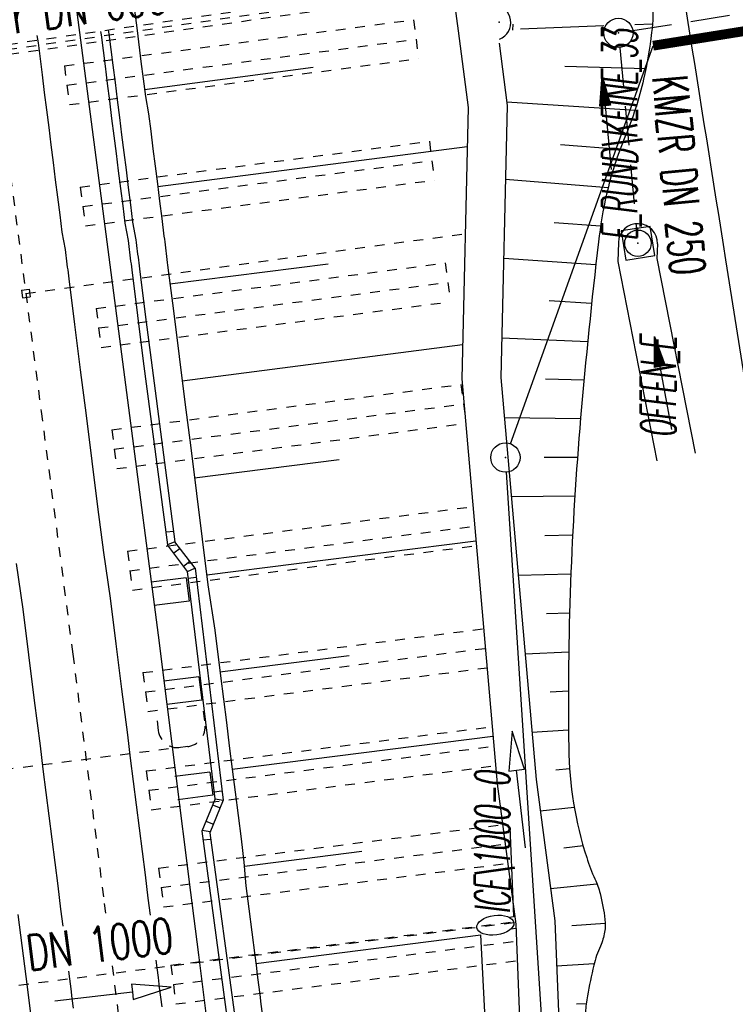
# Model space of a CAD drawing. Extents: x 447693 to 448165, y 439527 to 440695.
# Tile 58 of 88: x 447876 to 447913, y 440112 to 440163. Entities that reach past the tile are written whole.
import ezdxf
from ezdxf.enums import TextEntityAlignment as Align

# ---------------------------------------------------------------- set-up
doc = ezdxf.new("R2010")
doc.units = 0
doc.header["$LTSCALE"] = 2
doc.header["$MEASUREMENT"] = 0
for name, pattern in [('ACAD_ISO03W100', [0.5, 0.25, -0.25]), ('ACAD_ISO05W100', [0.5, 0.25, -0.25]), ('ACAD_ISO10W100W', [0.5, 0.25, -0.25]), ('AUSGEZOGEN', [0]), ('GESTRICH-X2', [1.5, 1, -0.5]), ('PUNKTX2', [0.5, 0.25, -0.25]), ('STRICHLINIEX2', [0.5, 0.25, -0.25])]:
    doc.linetypes.add(name, pattern=pattern)
doc.layers.get('0').update_dxf_attribs({"linetype": 'AUSGEZOGEN'})
for name, color, linetype in [('209-GRENZL-BAB', 7, 'AUSGEZOGEN'), ('209-GRENZP-BAB', 7, 'AUSGEZOGEN'), ('ANMERKUNG', 7, 'CONTINUOUS'), ('BOESCHG', 250, 'AUSGEZOGEN'), ('DB-Bahnachse', 7, 'CONTINUOUS'), ('DB-Durchlässe', 15, 'CONTINUOUS'), ('DB-Gleisachse', 7, 'CONTINUOUS'), ('DB-GRABEN', 15, 'AUSGEZOGEN'), ('DB-HZV-Stützscheiben', 15, 'CONTINUOUS'), ('DB-Ingenieurbauwerke', 15, 'CONTINUOUS'), ('DB-Kabelanlagen', 15, 'CONTINUOUS'), ('DB-Umverlegung_Wasserleitung', 15, 'CONTINUOUS'), ('DURCHL', 200, 'GESTRICH-X2'), ('FBRTOP', 250, 'AUSGEZOGEN'), ('KANAL', 7, 'GESTRICH-X2'), ('MULDE', 250, 'AUSGEZOGEN'), ('PFEIL', 7, 'CONTINUOUS'), ('PFEILTOP', 200, 'AUSGEZOGEN'), ('SCHSYMBOL', 200, 'AUSGEZOGEN'), ('TEXTO', 4, 'CONTINUOUS')]:
    doc.layers.add(name, color=color, linetype=linetype)
doc.styles.add('ROMANS', font='romans.shx', dxfattribs={"width": 0.8})

# ---------------------------------------------------------------- blocks, each defined once
blk = doc.blocks.new('GST')
at = {"color": 0}
blk.add_circle((0, 0), 0.75, dxfattribs=at)
blk.add_point((0, 0), dxfattribs=at)
blk = doc.blocks.new('10')
blk.add_blockref('GST', (0, 0))
blk = doc.blocks.new('20')
blk.add_lwpolyline([(-0.754, -0.751), (0.754, -0.751), (0.754, 0.75), (-0.754, 0.75)], close=True)
blk.add_circle((0, 0), 0.676)
blk.add_point((0, 0))
blk = doc.blocks.new('42')
at = {"color": 0}
blk.add_arc((-0.025, -0.311), 0.91, 12.5363, 167.4637, dxfattribs=at)
blk.add_point((0, 0), dxfattribs=at)
blk = doc.blocks.new('PFEIL2')
at = {"color": 0}
for p, q in [((0.88, 0.002), (-2.401, -0.012)), ((0.881, -0.271), (0.879, 0.276)), ((0.879, 0.276), (2.429, 0.009)), ((0.911, 0.27), (0.879, 0.265)), ((0.965, 0.261), (0.879, 0.246)), ((1.019, 0.252), (0.879, 0.228)), ((1.073, 0.242), (0.879, 0.209)), ((1.127, 0.233), (0.879, 0.191)), ((1.181, 0.224), (0.879, 0.172)), ((1.235, 0.214), (0.879, 0.154)), ((1.289, 0.205), (0.879, 0.135)), ((1.343, 0.196), (0.879, 0.117)), ((1.397, 0.187), (0.879, 0.098)), ((1.451, 0.177), (0.879, 0.08)), ((1.505, 0.168), (0.879, 0.061)), ((1.559, 0.159), (0.88, 0.043)), ((1.613, 0.149), (0.88, 0.024)), ((1.668, 0.14), (0.88, 0.006)), ((1.722, 0.131), (0.88, -0.013)), ((1.776, 0.121), (0.88, -0.031)), ((1.83, 0.112), (0.88, -0.05)), ((1.884, 0.103), (0.88, -0.068)), ((1.938, 0.094), (0.88, -0.087)), ((1.992, 0.084), (0.88, -0.105)), ((2.046, 0.075), (0.88, -0.124)), ((2.1, 0.066), (0.88, -0.142)), ((2.154, 0.056), (0.88, -0.161)), ((2.208, 0.047), (0.88, -0.179)), ((2.262, 0.038), (0.881, -0.198)), ((2.316, 0.029), (0.881, -0.216)), ((2.37, 0.019), (0.881, -0.235)), ((2.424, 0.01), (0.881, -0.253)), ((2.429, 0.009), (0.881, -0.271))]:
    blk.add_line(p, q, dxfattribs=at)

msp = doc.modelspace()

# ---------------------------------------------------------------- linework, layer by layer
at = {"layer": '209-GRENZL-BAB', "const_width": 0.5, "flags": 128}
msp.add_lwpolyline([(447945.708, 440167.11), (447908.88, 440161.23)], dxfattribs=at)
at = {"layer": '209-GRENZL-BAB', "flags": 128}
for points in [[(447901.583, 440140.896), (447908.88, 440161.23)], [(447901.378, 440139.442), (447903.242, 440110.399)]]:
    msp.add_lwpolyline(points, dxfattribs=at)
at = {"layer": 'BOESCHG'}
for p, q in [((447907.942, 440162.315), (447908.849, 440162.349)), ((447902.095, 440162.094), (447906.357, 440162.255)), ((447904.373, 440160.18), (447908.516, 440160.071)), ((447901.397, 440158.371), (447907.957, 440157.943)), ((447904.141, 440156.188), (447907.195, 440155.944)), ((447901.336, 440154.404), (447906.586, 440153.987)), ((447903.829, 440152.2), (447906.197, 440152.024)), ((447901.244, 440150.376), (447905.955, 440150.047)), ((447903.561, 440148.209), (447905.74, 440148.082)), ((447901.151, 440146.307), (447905.54, 440146.125)), ((447903.381, 440144.213), (447905.35, 440144.151)), ((447901.282, 440142.241), (447905.174, 440142.189)), ((447903.314, 440140.214), (447905.015, 440140.205)), ((447901.635, 440138.199), (447904.88, 440138.227)), ((447903.342, 440136.214), (447904.767, 440136.234)), ((447901.985, 440134.181), (447904.678, 440134.245)), ((447903.437, 440132.215), (447904.613, 440132.256)), ((447902.336, 440130.167), (447904.571, 440130.261)), ((447903.613, 440128.219), (447904.552, 440128.275)), ((447902.686, 440126.15), (447904.557, 440126.28)), ((447903.909, 440124.23), (447904.612, 440124.296)), ((447903.109, 440122.133), (447904.852, 440122.32)), ((447904.325, 440120.252), (447905.302, 440120.359)), ((447903.634, 440118.171), (447906.011, 440118.413)), ((447904.72, 440116.272), (447906.434, 440116.407)), ((447903.945, 440114.218), (447905.872, 440114.342)), ((447904.965, 440112.28), (447905.465, 440112.301))]:
    msp.add_line(p, q, dxfattribs=at)
at = {"layer": 'BOESCHG', "flags": 128}
msp.add_lwpolyline([(447895.465, 440189.581, 0.000517), (447898.024, 440185.177, 0.000781), (447899.725, 440182.268, 0.000028), (447901.989, 440178.41, 0.000398), (447902.147, 440178.141, 0.026165), (447903.242, 440176.486, -0.018483), (447904.828, 440174.168, -0.023526), (447905.53, 440172.93, -0.009351), (447907.088, 440169.707, -0.037184), (447908.461, 440166.029, -0.05925), (447908.865, 440163.593, -0.040161), (447908.807, 440161.903, -0.028065), (447908.397, 440159.521, -0.042864), (447907.441, 440156.56, 0.043602), (447906.505, 440153.647, 0.027016), (447906.087, 440151.21, 0.007385), (447905.177, 440142.218, 0.024977), (447904.567, 440125.369, 0.07433), (447905.486, 440119.751, 0.029067), (447905.908, 440118.658, -0.043589), (447906.169, 440117.92, -0.033425), (447906.42, 440116.584, -0.071173), (447906.405, 440115.944, -0.065432), (447906.186, 440115.227, 0.047316), (447905.849, 440114.249, 0.015716), (447905.521, 440112.682, 0.029954), (447905.425, 440111.847, 0.031833), (447905.442, 440109.841, 0.013162), (447905.92, 440105.017, 0.000352), (447906.565, 440099.914, -0.000132), (447908.284, 440086.357, -0.000396), (447908.68, 440083.206, -0.00016), (447909.653, 440075.399)], format="xyb", dxfattribs=at)
at = {"layer": 'DB-Bahnachse', "linetype": 'ACAD_ISO10W100W'}
for p, q in [((447876.033, 440154.543), (447877.599, 440142.545)), ((447877.599, 440142.545), (447879.215, 440130.149)), ((447879.215, 440130.149), (447880.825, 440117.401)), ((447880.825, 440117.401), (447880.944, 440116.459)), ((447881.227, 440114.223), (447882.498, 440104.156))]:
    msp.add_line(p, q, dxfattribs=at)
at = {"layer": 'DB-Durchlässe', "linetype": 'STRICHLINIEX2'}
msp.add_line((447901.764, 440116.417), (447869.682, 440112.365), dxfattribs=at)
at = {"layer": 'DB-Durchlässe', "linetype": 'Continuous'}
for p, q in [((447882.214, 440113.291), (447882.261, 440112.893)), ((447884.247, 440113.128), (447882.214, 440113.291)), ((447882.308, 440112.496), (447884.247, 440113.128)), ((447878.289, 440112.425), (447882.261, 440112.893)), ((447882.261, 440112.893), (447882.308, 440112.496))]:
    msp.add_line(p, q, dxfattribs=at)
msp.add_ellipse((447900.817, 440116.297), major_axis=(0.946, 0.128), ratio=0.523955, dxfattribs=at)
at = {"layer": 'DB-Gleisachse', "linetype": 'Continuous'}
for p, q in [((447877.378, 440161.757), (447877.438, 440161.373)), ((447877.438, 440161.373), (447877.645, 440159.736)), ((447877.645, 440159.736), (447877.758, 440158.843)), ((447877.758, 440158.843), (447877.871, 440157.95)), ((447877.871, 440157.95), (447877.983, 440157.057)), ((447877.983, 440157.057), (447878.096, 440156.164)), ((447878.096, 440156.164), (447878.209, 440155.271)), ((447878.209, 440155.271), (447878.322, 440154.378)), ((447878.322, 440154.378), (447878.435, 440153.485)), ((447878.435, 440153.485), (447878.547, 440152.593)), ((447878.547, 440152.593), (447878.66, 440151.7)), ((447878.66, 440151.7), (447878.823, 440150.813)), ((447878.823, 440150.813), (447878.841, 440150.664)), ((447878.841, 440150.664), (447878.86, 440150.515)), ((447878.86, 440150.515), (447878.879, 440150.367)), ((447878.879, 440150.367), (447878.898, 440150.218)), ((447878.898, 440150.218), (447878.916, 440150.069)), ((447878.916, 440150.069), (447878.935, 440149.92)), ((447878.935, 440149.92), (447878.954, 440149.771)), ((447878.954, 440149.771), (447878.973, 440149.622)), ((447878.973, 440149.622), (447878.992, 440149.474)), ((447878.992, 440149.474), (447879.01, 440149.325)), ((447879.01, 440149.325), (447879.305, 440146.993)), ((447879.305, 440146.993), (447879.599, 440144.662)), ((447879.599, 440144.662), (447879.894, 440142.33)), ((447879.894, 440142.33), (447880.188, 440139.999)), ((447880.188, 440139.999), (447880.483, 440137.667)), ((447880.483, 440137.667), (447880.777, 440135.336)), ((447880.777, 440135.336), (447881.121, 440133.011)), ((447876.313, 440134.772), (447876.657, 440132.447)), ((447881.121, 440133.011), (447881.416, 440130.679)), ((447876.657, 440132.447), (447876.951, 440130.115)), ((447881.416, 440130.679), (447881.71, 440128.348)), ((447876.951, 440130.115), (447877.246, 440127.784)), ((447881.71, 440128.348), (447882.005, 440126.016)), ((447877.246, 440127.784), (447877.54, 440125.452)), ((447882.005, 440126.016), (447882.155, 440124.826)), ((447877.54, 440125.452), (447877.691, 440124.262)), ((447882.155, 440124.826), (447882.306, 440123.635)), ((447877.691, 440124.262), (447877.841, 440123.071)), ((447882.306, 440123.635), (447882.456, 440122.445)), ((447877.841, 440123.071), (447877.991, 440121.881)), ((447882.456, 440122.445), (447882.606, 440121.254)), ((447877.991, 440121.881), (447878.142, 440120.69)), ((447882.606, 440121.254), (447882.757, 440120.064)), ((447878.142, 440120.69), (447878.292, 440119.5)), ((447882.757, 440120.064), (447882.907, 440118.873)), ((447878.292, 440119.5), (447878.443, 440118.309)), ((447882.907, 440118.873), (447883.057, 440117.683)), ((447878.443, 440118.309), (447878.593, 440117.119)), ((447883.057, 440117.683), (447883.168, 440116.811)), ((447878.593, 440117.119), (447878.704, 440116.243)), ((447883.459, 440114.502), (447883.509, 440114.111)), ((447883.509, 440114.111), (447883.571, 440113.615)), ((447878.994, 440113.945), (447879.044, 440113.547)), ((447879.044, 440113.547), (447879.107, 440113.051)), ((447883.571, 440113.615), (447883.634, 440113.119)), ((447879.107, 440113.051), (447879.169, 440112.555)), ((447883.634, 440113.119), (447883.697, 440112.623)), ((447879.169, 440112.555), (447879.232, 440112.059)), ((447883.697, 440112.623), (447883.759, 440112.127))]:
    msp.add_line(p, q, dxfattribs=at)
at = {"layer": 'DB-GRABEN', "linetype": 'Continuous'}
for p, q in [((447882.298, 440163.599), (447882.498, 440162.012)), ((447901.711, 440162.326), (447901.699, 440162.018)), ((447882.498, 440162.012), (447882.699, 440160.425)), ((447882.699, 440160.425), (447882.811, 440159.532)), ((447882.88, 440158.986), (447891.506, 440160.126)), ((447882.811, 440159.532), (447882.924, 440158.639)), ((447882.924, 440158.639), (447883.087, 440157.752)), ((447883.087, 440157.752), (447883.199, 440156.859)), ((447883.199, 440156.859), (447883.312, 440155.966)), ((447883.312, 440155.966), (447883.425, 440155.073)), ((447883.557, 440154.032), (447899.374, 440156.077)), ((447883.425, 440155.073), (447883.538, 440154.18)), ((447883.538, 440154.18), (447883.65, 440153.288)), ((447883.65, 440153.288), (447883.763, 440152.395)), ((447883.763, 440152.395), (447883.876, 440151.502)), ((447883.876, 440151.502), (447883.895, 440151.353)), ((447883.895, 440151.353), (447883.914, 440151.204)), ((447883.914, 440151.204), (447883.932, 440151.055)), ((447883.932, 440151.055), (447883.951, 440150.906)), ((447883.951, 440150.906), (447883.97, 440150.758)), ((447883.97, 440150.758), (447883.989, 440150.609)), ((447883.989, 440150.609), (447884.008, 440150.46)), ((447884.008, 440150.46), (447884.026, 440150.311)), ((447884.026, 440150.311), (447884.045, 440150.162)), ((447884.045, 440150.162), (447884.064, 440150.014)), ((447884.064, 440150.014), (447884.358, 440147.682)), ((447884.183, 440149.071), (447892.269, 440150.092)), ((447884.358, 440147.682), (447884.653, 440145.351)), ((447884.81, 440144.11), (447899.143, 440145.968)), ((447884.653, 440145.351), (447884.947, 440143.019)), ((447884.947, 440143.019), (447885.242, 440140.688)), ((447885.242, 440140.688), (447885.536, 440138.356)), ((447885.436, 440139.15), (447892.827, 440140.083)), ((447885.536, 440138.356), (447885.831, 440136.025)), ((447885.831, 440136.025), (447886.125, 440133.693)), ((447886.063, 440134.189), (447899.826, 440135.928)), ((447886.125, 440133.693), (447886.469, 440131.368)), ((447886.469, 440131.368), (447886.764, 440129.037)), ((447886.739, 440129.235), (447893.336, 440130.068)), ((447886.764, 440129.037), (447887.065, 440126.655)), ((447887.065, 440126.655), (447887.215, 440125.465)), ((447901.678, 440126.204), (447901.509, 440124.171)), ((447902.304, 440124.262), (447901.678, 440126.204)), ((447887.365, 440124.274), (447900.695, 440125.958)), ((447887.215, 440125.465), (447887.365, 440124.274)), ((447887.365, 440124.274), (447887.516, 440123.084)), ((447901.509, 440124.171), (447901.906, 440124.217)), ((447901.906, 440124.217), (447902.304, 440124.262)), ((447902.362, 440120.243), (447901.906, 440124.217)), ((447887.516, 440123.084), (447887.666, 440121.893)), ((447887.666, 440121.893), (447887.817, 440120.703)), ((447901.553, 440121.279), (447901.604, 440120.075)), ((447887.817, 440120.703), (447887.967, 440119.512)), ((447887.992, 440119.314), (447893.994, 440120.072)), ((447901.604, 440120.075), (447901.661, 440118.823)), ((447887.967, 440119.512), (447888.068, 440118.315)), ((447901.661, 440118.823), (447901.712, 440117.62)), ((447888.068, 440118.315), (447888.218, 440117.125)), ((447901.712, 440117.62), (447901.751, 440116.717)), ((447888.218, 440117.125), (447888.368, 440115.934)), ((447901.751, 440116.717), (447901.544, 440116.691)), ((447901.867, 440116.127), (447901.604, 440116.094)), ((447888.368, 440115.934), (447888.519, 440114.744)), ((447888.569, 440114.347), (447900.077, 440115.801)), ((447900.305, 440111.193), (447900.077, 440115.801)), ((447888.519, 440114.744), (447888.581, 440114.248)), ((447888.581, 440114.248), (447888.644, 440113.752)), ((447888.644, 440113.752), (447888.707, 440113.256)), ((447888.707, 440113.256), (447888.769, 440112.76)), ((447888.769, 440112.76), (447888.832, 440112.263)), ((447888.832, 440112.263), (447888.895, 440111.767))]:
    msp.add_line(p, q, dxfattribs=at)
at = {"layer": 'DB-HZV-Stützscheiben', "linetype": 'PUNKTX2'}
for p, q in [((447878.785, 440160.201), (447896.631, 440162.556)), ((447896.631, 440162.556), (447896.892, 440160.573)), ((447879.047, 440158.219), (447896.892, 440160.573)), ((447878.785, 440160.201), (447879.047, 440158.219)), ((447879.597, 440154.005), (447897.444, 440156.347)), ((447897.444, 440156.347), (447897.704, 440154.364)), ((447879.857, 440152.022), (447897.704, 440154.364)), ((447879.597, 440154.005), (447879.857, 440152.022)), ((447880.405, 440147.802), (447898.254, 440150.131)), ((447898.254, 440150.131), (447898.512, 440148.148)), ((447880.405, 440147.802), (447880.664, 440145.819)), ((447880.664, 440145.819), (447898.512, 440148.148)), ((447881.208, 440141.604), (447899.058, 440143.922)), ((447899.058, 440143.922), (447899.316, 440141.938)), ((447881.465, 440139.621), (447899.316, 440141.938)), ((447881.208, 440141.604), (447881.465, 440139.621)), ((447882.008, 440135.401), (447899.672, 440137.682)), ((447882.263, 440133.417), (447899.846, 440135.688)), ((447882.008, 440135.401), (447882.265, 440133.417)), ((447882.804, 440129.202), (447900.217, 440131.44)), ((447882.804, 440129.202), (447883.059, 440127.218)), ((447883.058, 440127.218), (447900.391, 440129.446)), ((447882.972, 440124.178), (447900.653, 440126.44)), ((447882.972, 440124.178), (447883.226, 440122.194)), ((447883.226, 440122.194), (447900.827, 440124.446)), ((447883.605, 440119.212), (447901.184, 440121.436)), ((447883.605, 440119.212), (447883.856, 440117.228)), ((447883.856, 440117.228), (447901.447, 440119.453)), ((447884.233, 440114.255), (447901.84, 440116.483)), ((447884.233, 440114.255), (447884.484, 440112.271)), ((447884.484, 440112.271), (447901.933, 440114.479))]:
    msp.add_line(p, q, dxfattribs=at)
at = {"layer": 'DB-HZV-Stützscheiben', "linetype": 'ACAD_ISO05W100'}
for p, q in [((447878.916, 440159.21), (447896.762, 440161.564)), ((447879.727, 440153.013), (447897.574, 440155.355)), ((447880.534, 440146.81), (447898.383, 440149.14)), ((447881.337, 440140.613), (447899.187, 440142.93)), ((447882.137, 440134.409), (447899.759, 440136.685)), ((447882.931, 440128.21), (447900.304, 440130.443)), ((447883.099, 440123.186), (447900.74, 440125.443)), ((447883.731, 440118.22), (447901.315, 440120.445)), ((447884.359, 440113.263), (447901.893, 440115.481))]:
    msp.add_line(p, q, dxfattribs=at)
at = {"layer": 'DB-Ingenieurbauwerke', "linetype": 'Continuous'}
for p, q in [((447879.371, 440163.344), (447880.446, 440155.119)), ((447880.446, 440155.119), (447882.012, 440143.12)), ((447876.59, 440148.74), (447876.986, 440148.793)), ((447876.59, 440148.74), (447876.642, 440148.344)), ((447876.986, 440148.793), (447877.039, 440148.397)), ((447876.642, 440148.344), (447877.039, 440148.397)), ((447882.012, 440143.12), (447883.628, 440130.725)), ((447885.012, 440134.048), (447883.226, 440133.825)), ((447885.012, 440134.048), (447885.161, 440132.858)), ((447885.161, 440132.858), (447883.375, 440132.634)), ((447883.63, 440130.707), (447885.24, 440117.958)), ((447885.662, 440128.99), (447883.876, 440128.767)), ((447885.662, 440128.99), (447885.811, 440127.799)), ((447885.811, 440127.799), (447884.024, 440127.576)), ((447886.218, 440124.121), (447884.432, 440123.898)), ((447886.218, 440124.121), (447886.367, 440122.931)), ((447886.367, 440122.931), (447884.581, 440122.707)), ((447885.24, 440117.958), (447885.641, 440114.781)), ((447876.41, 440116.843), (447876.812, 440113.666)), ((447885.641, 440114.781), (447886.913, 440104.713)), ((447876.812, 440113.666), (447878.083, 440103.598))]:
    msp.add_line(p, q, dxfattribs=at)
at = {"layer": 'DB-Ingenieurbauwerke', "linetype": 'ACAD_ISO03W100'}
msp.add_line((447876.813, 440148.568), (447899.273, 440151.63), dxfattribs=at)
at = {"layer": 'DB-Kabelanlagen', "linetype": 'Continuous'}
for p, q in [((447880.634, 440161.964), (447880.663, 440161.78)), ((447881.029, 440162.021), (447881.06, 440161.83)), ((447881.06, 440161.83), (447881.26, 440160.243)), ((447880.663, 440161.78), (447880.863, 440160.193)), ((447880.863, 440160.193), (447880.976, 440159.3)), ((447881.26, 440160.243), (447881.373, 440159.35)), ((447880.976, 440159.3), (447881.089, 440158.407)), ((447881.373, 440159.35), (447881.486, 440158.457)), ((447881.089, 440158.407), (447881.202, 440157.514)), ((447881.486, 440158.457), (447881.598, 440157.564)), ((447881.202, 440157.514), (447881.314, 440156.621)), ((447881.598, 440157.564), (447881.711, 440156.671)), ((447881.314, 440156.621), (447881.427, 440155.728)), ((447881.711, 440156.671), (447881.824, 440155.778)), ((447881.824, 440155.778), (447881.937, 440154.885)), ((447881.427, 440155.728), (447881.54, 440154.835)), ((447881.54, 440154.835), (447881.653, 440153.942)), ((447881.937, 440154.885), (447882.05, 440153.992)), ((447881.653, 440153.942), (447881.765, 440153.049)), ((447882.05, 440153.992), (447882.162, 440153.1)), ((447881.765, 440153.049), (447881.878, 440152.157)), ((447882.162, 440153.1), (447882.275, 440152.207)), ((447881.878, 440152.157), (447882.041, 440151.27)), ((447882.275, 440152.207), (447882.437, 440151.32)), ((447882.041, 440151.27), (447882.059, 440151.121)), ((447882.437, 440151.32), (447882.456, 440151.171)), ((447882.059, 440151.121), (447882.078, 440150.972)), ((447882.078, 440150.972), (447882.097, 440150.823)), ((447882.097, 440150.823), (447882.116, 440150.675)), ((447882.456, 440151.171), (447882.475, 440151.022)), ((447882.475, 440151.022), (447882.494, 440150.874)), ((447882.494, 440150.874), (447882.513, 440150.725)), ((447882.116, 440150.675), (447882.135, 440150.526)), ((447882.135, 440150.526), (447882.153, 440150.377)), ((447882.153, 440150.377), (447882.172, 440150.228)), ((447882.513, 440150.725), (447882.531, 440150.576)), ((447882.531, 440150.576), (447882.55, 440150.427)), ((447882.55, 440150.427), (447882.569, 440150.278)), ((447882.569, 440150.278), (447882.588, 440150.129)), ((447882.172, 440150.228), (447882.191, 440150.079)), ((447882.191, 440150.079), (447882.21, 440149.931)), ((447882.21, 440149.931), (447882.229, 440149.782)), ((447882.229, 440149.782), (447882.523, 440147.45)), ((447882.588, 440150.129), (447882.607, 440149.981)), ((447882.607, 440149.981), (447882.625, 440149.832)), ((447882.625, 440149.832), (447882.92, 440147.5)), ((447882.523, 440147.45), (447882.818, 440145.119)), ((447882.92, 440147.5), (447883.214, 440145.169)), ((447882.818, 440145.119), (447884.05, 440135.724)), ((447883.214, 440145.169), (447884.434, 440135.881)), ((447883.986, 440136.385), (447884.384, 440136.427)), ((447884.434, 440135.881), (447884.05, 440135.724)), ((447885.077, 440134.366), (447884.051, 440135.722)), ((447885.465, 440134.534), (447884.434, 440135.881)), ((447884.702, 440135.542), (447884.375, 440135.295)), ((447884.868, 440134.643), (447885.195, 440134.89)), ((447885.077, 440134.366), (447885.459, 440134.541)), ((447886.495, 440122.76), (447885.077, 440134.366)), ((447885.465, 440134.534), (447886.906, 440122.681)), ((447885.12, 440134.023), (447885.518, 440134.072)), ((447886.449, 440123.104), (447886.832, 440123.154)), ((447886.495, 440122.76), (447885.805, 440121.093)), ((447886.906, 440122.681), (447886.217, 440121.016)), ((447886.488, 440122.745), (447886.906, 440122.681)), ((447886.362, 440122.44), (447886.741, 440122.284)), ((447886.02, 440121.612), (447886.4, 440121.458)), ((447885.805, 440121.093), (447887.172, 440111.046)), ((447885.83, 440121.154), (447886.242, 440121.077)), ((447886.256, 440120.676), (447885.858, 440120.634)), ((447886.217, 440121.016), (447887.568, 440111.096))]:
    msp.add_line(p, q, dxfattribs=at)
at = {"layer": 'DB-Kabelanlagen', "linetype": 'STRICHLINIEX2'}
for p, q in [((447885.882, 440127.237), (447885.97, 440126.542)), ((447883.52, 440126.737), (447883.582, 440126.241)), ((447885.103, 440125.425), (447874.686, 440124.109))]:
    msp.add_line(p, q, dxfattribs=at)
for centre, start_param, end_param in [((447884.575, 440126.367), 2.481991, 4.052773), ((447884.978, 440126.417), 4.052632, 5.623597)]:
    msp.add_ellipse(centre, major_axis=(0.707, 0.707), ratio=1, start_param=start_param, end_param=end_param, dxfattribs=at)
at = {"layer": 'DB-Umverlegung_Wasserleitung', "color": 15, "linetype": 'PUNKTX2'}
msp.add_line((447903.088, 440164.921), (447842.481, 440156.233), dxfattribs=at)
at = {"layer": 'DB-Umverlegung_Wasserleitung', "color": 15, "linetype": 'STRICHLINIEX2'}
for p, q in [((447903.114, 440165.228), (447843.17, 440156.53)), ((447903.191, 440164.631), (447843.225, 440156.138))]:
    msp.add_line(p, q, dxfattribs=at)
at = {"layer": 'DURCHL'}
msp.add_line((447907.844, 440162), (447950.25, 440168.75), dxfattribs=at)
at = {"layer": 'FBRTOP'}
for points in [[(447863.757, 440675.122, 0.000001), (447863.91, 440674.157, -0.000001), (447871.768, 440624.779), (447883.554, 440550.71, -0.000005), (447893.375, 440488.987, 0.000006), (447903.196, 440427.263, 0.000001), (447911.053, 440377.884, -0.000001), (447918.911, 440328.506), (447930.697, 440254.437, -0.000002), (447938.554, 440205.059, 0.000002), (447946.411, 440155.68), (447958.197, 440081.611), (447966.054, 440032.233, 0.000001), (447971.947, 439995.199, -0.000001), (447977.84, 439958.164, -0.000005), (447983.732, 439921.13, 0.000005), (447989.625, 439884.096, 0.000004), (447997.482, 439834.718, -0.000003), (448005.34, 439785.34, 0), (448016.799, 439713.325, -0.000001), (448024.983, 439661.892, -0.000001), (448032.84, 439612.513, 0.000002), (448040.697, 439563.134), (448042.115, 439554.224, -0.000002)], [(447886.162, 440316.362), (447896.872, 440249.055, -0.000002), (447904.729, 440199.677, 0.000002), (447912.586, 440150.298), (447924.372, 440076.229), (447925.733, 440067.675, 0.000001)]]:
    msp.add_lwpolyline(points, format="xyb", dxfattribs=at)
at = {"layer": 'FBRTOP', "const_width": 0.5}
for points in [[(447874.057, 440515.262, 0.001447), (447878.561, 440486.63, 0.000006), (447888.382, 440424.906, 0.000001), (447896.24, 440375.527, -0.000001), (447904.097, 440326.148), (447915.883, 440252.08, -0.000002), (447923.74, 440202.702, 0.000002), (447931.597, 440153.323), (447943.383, 440079.254), (447951.24, 440029.876, 0.000001), (447957.133, 439992.842, -0.000001), (447963.026, 439955.807, -0.000005), (447968.919, 439918.773, 0.000005), (447974.811, 439881.739, 0.000004), (447982.669, 439832.361, -0.000003), (447990.526, 439782.982, 0), (448001.985, 439710.967, -0.000001), (448010.169, 439659.535, -0.000001), (448018.026, 439610.156, 0.000002), (448025.883, 439560.777), (448027.301, 439551.866, -0.000002)], [(447869.981, 440514.593, -0.002287), (447874.611, 440486.001, 0.000006), (447884.432, 440424.278, 0.000001), (447892.289, 440374.899, -0.000001), (447900.147, 440325.52), (447911.933, 440251.452, -0.000002), (447919.79, 440202.073, 0.000002), (447927.647, 440152.695), (447939.433, 440078.626), (447947.29, 440029.248, 0.000001), (447953.183, 439992.213, -0.000001), (447959.076, 439955.179, -0.000005), (447964.968, 439918.145, 0.000005), (447970.861, 439881.111, 0.000004), (447978.718, 439831.732, -0.000003), (447986.576, 439782.354, 0), (447998.035, 439710.339, -0.000001), (448006.219, 439658.907, -0.000001), (448014.076, 439609.528, 0.000002), (448021.933, 439560.149), (448023.351, 439551.238, -0.000002)]]:
    msp.add_lwpolyline(points, format="xyb", dxfattribs=at)
at = {"layer": 'KANAL'}
for p, q in [((447907.844, 440162), (447950.25, 440168.75)), ((447907.188, 440161.125), (447908.031, 440151.875))]:
    msp.add_line(p, q, dxfattribs=at)
at = {"layer": 'MULDE'}
for points in [[(447873.267, 440266.709), (447878.128, 440248.681), (447889.283, 440200.895), (447891.894, 440190.723), (447894.806, 440180.74), (447897.079, 440172.739), (447898.374, 440166.039), (447898.924, 440161.997), (447899.42, 440158.067), (447899.103, 440144.21), (447900.908, 440123.522), (447901.859, 440116.344), (447902.348, 440104.13), (447904.233, 440085.796), (447906.722, 440071.151), (447910.539, 440045.338), (447913.244, 440012.741), (447919.621, 439953.48), (447925.602, 439908.57), (447928.693, 439869.766)], [(447901.02, 440161.364), (447901.422, 440158.169), (447901.105, 440144.274), (447902.896, 440123.74), (447903.853, 440116.516), (447904.344, 440104.272), (447906.215, 440086.066), (447908.698, 440071.465)]]:
    msp.add_lwpolyline(points, dxfattribs=at)
at = {"layer": 'MULDE', "flags": 128}
for points in [[(447907.107, 440151.174), (447907.071, 440150.201), (447909.069, 440140.02)], [(447909.105, 440151.102), (447909.079, 440150.359), (447911.031, 440140.404)]]:
    msp.add_lwpolyline(points, dxfattribs=at)
at = {"layer": 'MULDE'}
msp.add_arc((447908.106, 440151.138), 1, 357.9308, 177.9308, dxfattribs=at)

# ---------------------------------------------------------------- block references
at = {"layer": '209-GRENZP-BAB', "rotation": 279.0411497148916}
msp.add_blockref('GST', (447901.33, 440140.19), dxfattribs=at)
at = {"layer": 'PFEIL', "rotation": 95.29589999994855}
msp.add_blockref('PFEIL2', (447906.509, 440157.288), dxfattribs=at)
at = {"layer": 'PFEILTOP', "rotation": 100.1403877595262}
msp.add_blockref('PFEIL2', (447909.382, 440143.979), dxfattribs=at)
at = {"layer": 'SCHSYMBOL', "rotation": 279.0411}
for name, p in [('42', (447901.009, 440162.439)), ('10', (447907.11, 440161.883)), ('20', (447908.106, 440151.138))]:
    msp.add_blockref(name, p, dxfattribs=at)

# ---------------------------------------------------------------- texts
at = {"layer": 'ANMERKUNG', "style": 'ROMANS', "oblique": 7, "width": 0.5}
for s, p in [('E_RUND\\KEINE_33', (447908.075, 440151.28)), ('OFFEN_E', (447910.05, 440141.212)), ('ICE\\1000-0', (447901.562, 440116.886))]:
    msp.add_text(s, height=1.8, rotation=90, dxfattribs=at).set_placement(p)
at = {"layer": 'DB-Durchlässe', "linetype": 'Continuous', "style": 'ROMANS', "oblique": 0, "width": 0.7}
msp.add_text('DN 1000', height=1.8, rotation=7.1879, dxfattribs=at).set_placement((447876.983, 440113.968))
at = {"layer": 'DB-Umverlegung_Wasserleitung', "linetype": 'Continuous', "style": 'ROMANS', "oblique": 0, "width": 0.7}
msp.add_text('in Schutzrohr DN 600', height=1.8, rotation=7.7297, dxfattribs=at).set_placement((447865.558, 440160.39))
at = {"layer": 'TEXTO', "style": 'ROMANS', "width": 0.6}
msp.add_text('KMZR DN 250', height=1.8, rotation=275.2959, dxfattribs=at).set_placement((447909.308, 440154.536), align=Align.CENTER)

doc.saveas('drawing.dxf')
